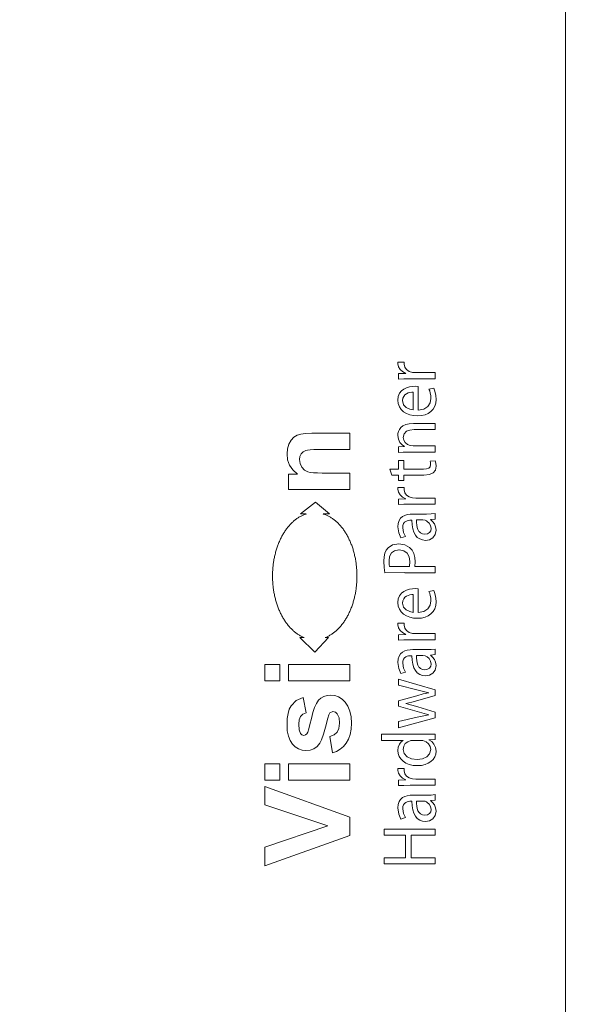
# Model space of a CAD drawing. Header units: millimetres. Extents: x 0 to 420, y 0 to 297.
# Tile 73 of 86: x 217.9 to 220.08, y 209.46 to 213.35. Entities that reach past the tile are written whole.
import ezdxf

# ---------------------------------------------------------------- set-up
doc = ezdxf.new("R2010")
doc.units = ezdxf.units.MM
doc.styles.add('SLDTEXTSTYLE0', font='TXT', dxfattribs={"width": 0.75})
doc.dimstyles.new('SLDDIMSTYLE0', dxfattribs={"dimtxt": 3.5, "dimasz": 3.302, "dimexe": 0, "dimexo": 0.0625, "dimgap": 0.875, "dimtad": 1, "dimlfac": 5, "dimrnd": 1e-09, "dimzin": 12, "dimdsep": 46, "dimtxsty": 'SLDTEXTSTYLE0', "dimsah": 1, "dimcen": 0.09, "dimadec": 0, "dimazin": 3, "dimtfac": 1, "dimtofl": 0, "dimtmove": 0, "dimatfit": 3, "dimfxl": 1, "dimfrac": 2, "dimtolj": 1, "dimtzin": 12, "dimarcsym": 0})

# ---------------------------------------------------------------- blocks, each defined once
blk = doc.blocks.new('_D_5')
at = {"color": 7, "linetype": 'Continuous', "lineweight": 0}
for p, q in [((192.2126, 242.4085), (294.6813, 242.4085)), ((293.6813, 181.2085), (293.6813, 242.4085)), ((192.2126, 181.2085), (294.6813, 181.2085))]:
    blk.add_line(p, q, dxfattribs=at)
for points in [[(293.6813, 242.4085), (293.1733, 239.1065), (294.1893, 239.1065)], [(293.6813, 181.2085), (294.1893, 184.5105), (293.1733, 184.5105)]]:
    blk.add_solid(points, dxfattribs=at)
at = {"color": 7, "linetype": 'Continuous', "lineweight": 0, "insert": (289.1696, 207.9293), "char_height": 3.5, "attachment_point": 1, "rotation": 90, "style": 'SLDTEXTSTYLE0'}
blk.add_mtext('306', dxfattribs=at)

msp = doc.modelspace()

# ---------------------------------------------------------------- linework, layer by layer
at = {"color": 7, "linetype": 'Continuous', "lineweight": 15}
for p, q in [((220.0604, 205.8455), (220.0604, 217.8455)), ((219.3967, 211.9897), (219.3974, 211.9962)), ((219.399, 211.9779), (219.3967, 211.9897)), ((219.3974, 211.9962), (219.4223, 211.9962)), ((219.4223, 211.9962), (219.4216, 211.988)), ((219.4216, 211.988), (219.4241, 211.9762)), ((219.4054, 211.9673), (219.399, 211.9779)), ((219.3999, 211.9507), (219.4287, 211.9517)), ((219.3999, 211.9295), (219.3999, 211.9507)), ((219.4154, 211.9586), (219.4054, 211.9673)), ((219.4287, 211.9517), (219.4154, 211.9586)), ((219.4241, 211.9762), (219.431, 211.9666)), ((219.431, 211.9666), (219.4416, 211.9596)), ((219.4416, 211.9596), (219.4552, 211.9556)), ((219.4552, 211.9556), (219.4676, 211.9548)), ((219.4676, 211.9548), (219.5448, 211.9548)), ((219.5448, 211.9548), (219.5448, 211.9307)), ((219.4211, 211.9304), (219.3999, 211.9295)), ((219.445, 211.9307), (219.4211, 211.9304)), ((219.5448, 211.9307), (219.445, 211.9307)), ((219.3986, 211.8608), (219.4036, 211.873)), ((219.4036, 211.873), (219.4112, 211.8826)), ((219.4112, 211.8826), (219.4208, 211.8898)), ((219.42, 211.8607), (219.4248, 211.8666)), ((219.4208, 211.8898), (219.4315, 211.895)), ((219.4248, 211.8666), (219.4308, 211.8711)), ((219.4308, 211.8711), (219.4375, 211.8742)), ((219.4315, 211.895), (219.4429, 211.8984)), ((219.4375, 211.8742), (219.4446, 211.8762)), ((219.4429, 211.8984), (219.4542, 211.9003)), ((219.4446, 211.8762), (219.4516, 211.8773)), ((219.4516, 211.8773), (219.4581, 211.8775)), ((219.4542, 211.9003), (219.4648, 211.9008)), ((219.4581, 211.8775), (219.4581, 211.807)), ((219.4648, 211.9008), (219.477, 211.9001)), ((219.477, 211.9001), (219.477, 211.8067)), ((219.5199, 211.8891), (219.5388, 211.8936)), ((219.5229, 211.8821), (219.5199, 211.8891)), ((219.5253, 211.8739), (219.5229, 211.8821)), ((219.5269, 211.8641), (219.5253, 211.8739)), ((219.5274, 211.8523), (219.5269, 211.8641)), ((219.5388, 211.8936), (219.542, 211.8859)), ((219.542, 211.8859), (219.545, 211.8759)), ((219.545, 211.8759), (219.5471, 211.8637)), ((219.5471, 211.8637), (219.548, 211.849)), ((219.3967, 211.8459), (219.3986, 211.8608)), ((219.3983, 211.8322), (219.3967, 211.8459)), ((219.4028, 211.8199), (219.3983, 211.8322)), ((219.4157, 211.844), (219.4168, 211.8532)), ((219.4198, 211.828), (219.4157, 211.844)), ((219.4168, 211.8532), (219.42, 211.8607)), ((219.4301, 211.8169), (219.4198, 211.828)), ((219.5156, 211.8205), (219.5246, 211.8349)), ((219.5246, 211.8349), (219.5274, 211.8523)), ((219.5466, 211.8344), (219.5427, 211.8215)), ((219.548, 211.849), (219.5466, 211.8344)), ((219.4099, 211.8092), (219.4028, 211.8199)), ((219.4193, 211.8003), (219.4099, 211.8092)), ((219.4308, 211.7932), (219.4193, 211.8003)), ((219.4438, 211.8101), (219.4301, 211.8169)), ((219.444, 211.7879), (219.4308, 211.7932)), ((219.4581, 211.807), (219.4438, 211.8101)), ((219.4588, 211.7847), (219.444, 211.7879)), ((219.477, 211.8067), (219.5, 211.8107)), ((219.5046, 211.7881), (219.4904, 211.7847)), ((219.5, 211.8107), (219.5156, 211.8205)), ((219.5172, 211.7935), (219.5046, 211.7881)), ((219.5278, 211.8009), (219.5172, 211.7935)), ((219.5363, 211.8103), (219.5278, 211.8009)), ((219.5427, 211.8215), (219.5363, 211.8103)), ((219.4171, 211.7438), (219.4279, 211.7491)), ((219.4279, 211.7491), (219.4416, 211.7525)), ((219.4416, 211.7525), (219.4585, 211.7538)), ((219.4585, 211.7538), (219.5448, 211.7538)), ((219.4747, 211.7836), (219.4588, 211.7847)), ((219.4904, 211.7847), (219.4747, 211.7836)), ((219.5448, 211.7538), (219.5448, 211.7294)), ((218.9984, 211.7068), (219.0127, 211.7117)), ((219.0127, 211.7117), (219.0311, 211.7143)), ((219.0311, 211.7143), (219.0561, 211.7152)), ((219.0561, 211.7152), (219.2075, 211.7152)), ((219.2075, 211.7152), (219.2075, 211.6508)), ((219.3967, 211.7067), (219.3974, 211.7141)), ((219.3974, 211.7141), (219.3994, 211.7219)), ((219.3994, 211.7219), (219.4032, 211.7297)), ((219.4032, 211.7297), (219.409, 211.7372)), ((219.409, 211.7372), (219.4171, 211.7438)), ((219.4218, 211.7131), (219.4184, 211.6988)), ((219.431, 211.7226), (219.4218, 211.7131)), ((219.4447, 211.7278), (219.431, 211.7226)), ((219.4612, 211.7294), (219.4447, 211.7278)), ((219.5448, 211.7294), (219.4612, 211.7294)), ((218.9602, 211.6537), (218.9659, 211.6724)), ((218.9659, 211.6724), (218.9747, 211.6878)), ((218.9747, 211.6878), (218.9857, 211.6991)), ((218.9857, 211.6991), (218.9984, 211.7068)), ((219.3991, 211.6914), (219.3967, 211.7067)), ((219.4052, 211.6789), (219.3991, 211.6914)), ((219.4138, 211.6693), (219.4052, 211.6789)), ((219.4238, 211.6623), (219.4138, 211.6693)), ((219.4184, 211.6988), (219.4205, 211.6877)), ((219.4205, 211.6877), (219.4264, 211.6784)), ((219.4264, 211.6784), (219.435, 211.671)), ((219.435, 211.671), (219.4454, 211.6663)), ((218.9583, 211.6334), (218.9602, 211.6537)), ((218.9609, 211.6101), (218.9583, 211.6334)), ((219.014, 211.6331), (219.0092, 211.6229)), ((219.0217, 211.6411), (219.014, 211.6331)), ((219.0322, 211.6467), (219.0217, 211.6411)), ((219.0397, 211.6485), (219.0322, 211.6467)), ((219.0506, 211.6497), (219.0397, 211.6485)), ((219.0651, 211.6505), (219.0506, 211.6497)), ((219.083, 211.6508), (219.0651, 211.6505)), ((219.2075, 211.6508), (219.083, 211.6508)), ((219.3999, 211.6608), (219.4238, 211.6623)), ((219.3999, 211.6393), (219.3999, 211.6608)), ((219.4182, 211.6403), (219.3999, 211.6393)), ((219.439, 211.6405), (219.4182, 211.6403)), ((219.5448, 211.6405), (219.439, 211.6405)), ((219.4454, 211.6663), (219.4576, 211.6646)), ((219.4576, 211.6646), (219.5448, 211.6646)), ((219.5448, 211.6646), (219.5448, 211.6405)), ((218.9686, 211.589), (218.9609, 211.6101)), ((219.0092, 211.6229), (219.0076, 211.6108)), ((219.0076, 211.6108), (219.0099, 211.5949)), ((219.0099, 211.5949), (219.0167, 211.5807)), ((219.4, 211.6075), (219.4201, 211.6075)), ((219.4, 211.573), (219.4, 211.6075)), ((219.4201, 211.6075), (219.4201, 211.573)), ((219.5247, 211.605), (219.5448, 211.6062)), ((219.5261, 211.5992), (219.5247, 211.605)), ((219.5248, 211.5826), (219.5266, 211.5911)), ((219.5266, 211.5911), (219.5261, 211.5992)), ((219.5448, 211.6062), (219.5473, 211.5972)), ((219.5473, 211.5972), (219.5484, 211.5848)), ((218.9636, 211.5528), (218.9995, 211.5528)), ((218.9636, 211.4931), (218.9636, 211.5528)), ((218.9814, 211.5699), (218.9686, 211.589)), ((218.9995, 211.5528), (218.9814, 211.5699)), ((219.0167, 211.5807), (219.0275, 211.5696)), ((219.0275, 211.5696), (219.0412, 211.5626)), ((219.0412, 211.5626), (219.0504, 211.5603)), ((219.0504, 211.5603), (219.0628, 211.5587)), ((219.0628, 211.5587), (219.0784, 211.5578)), ((219.0784, 211.5578), (219.0972, 211.5575)), ((219.0972, 211.5575), (219.2075, 211.5575)), ((219.2075, 211.5575), (219.2075, 211.4931)), ((219.3653, 211.573), (219.4, 211.573)), ((219.3731, 211.5492), (219.3653, 211.573)), ((219.4201, 211.573), (219.4985, 211.573)), ((219.4985, 211.573), (219.5104, 211.5739)), ((219.5104, 211.5739), (219.5193, 211.577)), ((219.5193, 211.577), (219.5248, 211.5826)), ((219.5372, 211.5588), (219.5217, 211.5514)), ((219.5454, 211.5696), (219.5372, 211.5588)), ((219.5484, 211.5848), (219.5454, 211.5696)), ((219.4, 211.5492), (219.3731, 211.5492)), ((219.4, 211.5286), (219.4, 211.5492)), ((219.4201, 211.5286), (219.4, 211.5286)), ((219.4201, 211.5492), (219.4201, 211.5286)), ((219.4993, 211.5492), (219.4201, 211.5492)), ((219.5217, 211.5514), (219.4993, 211.5492)), ((219.2075, 211.4931), (218.9636, 211.4931)), ((219.3967, 211.4933), (219.3974, 211.4999)), ((219.399, 211.4815), (219.3967, 211.4933)), ((219.3974, 211.4999), (219.4223, 211.4999)), ((219.4054, 211.4709), (219.399, 211.4815)), ((219.4223, 211.4999), (219.4216, 211.4915)), ((219.4216, 211.4915), (219.4241, 211.4798)), ((219.4241, 211.4798), (219.431, 211.4703)), ((219.0116, 211.3959), (219.0711, 211.4422)), ((219.0711, 211.4422), (219.1258, 211.3959)), ((219.3999, 211.4543), (219.4287, 211.4553)), ((219.3999, 211.4331), (219.3999, 211.4543)), ((219.4154, 211.4623), (219.4054, 211.4709)), ((219.4287, 211.4553), (219.4154, 211.4623)), ((219.431, 211.4703), (219.4416, 211.4633)), ((219.4416, 211.4633), (219.4552, 211.4592)), ((219.4552, 211.4592), (219.4676, 211.4584)), ((219.4676, 211.4584), (219.5448, 211.4584)), ((219.5448, 211.4584), (219.5448, 211.4343)), ((219.4211, 211.434), (219.3999, 211.4331)), ((219.445, 211.4343), (219.4211, 211.434)), ((219.5448, 211.4343), (219.445, 211.4343)), ((219.5284, 211.3958), (219.5448, 211.3973)), ((219.5448, 211.3973), (219.5448, 211.3756)), ((218.9723, 211.3557), (218.9747, 211.3581)), ((218.9747, 211.3581), (218.9772, 211.3606)), ((218.9772, 211.3606), (218.9796, 211.3629)), ((218.9796, 211.3629), (218.9821, 211.3652)), ((218.9821, 211.3652), (218.9846, 211.3674)), ((218.9846, 211.3674), (218.9872, 211.3696)), ((218.9872, 211.3696), (218.9897, 211.3717)), ((218.9897, 211.3717), (218.9923, 211.3737)), ((218.9923, 211.3737), (218.9949, 211.3756)), ((218.9949, 211.3756), (218.9976, 211.3775)), ((218.9976, 211.3775), (219.0002, 211.3794)), ((219.0002, 211.3794), (219.0029, 211.3811)), ((219.0029, 211.3811), (219.0056, 211.3828)), ((219.0056, 211.3828), (219.0083, 211.3844)), ((219.0083, 211.3844), (219.011, 211.3859)), ((219.011, 211.3859), (219.0138, 211.3874)), ((219.0346, 211.3959), (219.0116, 211.3959)), ((219.0138, 211.3874), (219.0165, 211.3888)), ((219.0165, 211.3888), (219.0193, 211.3901)), ((219.0193, 211.3901), (219.0221, 211.3913)), ((219.0221, 211.3913), (219.0249, 211.3925)), ((219.0249, 211.3925), (219.0277, 211.3936)), ((219.0277, 211.3936), (219.0306, 211.3946)), ((219.0306, 211.3946), (219.0334, 211.3956)), ((219.0334, 211.3956), (219.0346, 211.3959)), ((219.1016, 211.3959), (219.1028, 211.3956)), ((219.1258, 211.3959), (219.1016, 211.3959)), ((219.1028, 211.3956), (219.1057, 211.3946)), ((219.1057, 211.3946), (219.1085, 211.3936)), ((219.1085, 211.3936), (219.1114, 211.3925)), ((219.1114, 211.3925), (219.1142, 211.3913)), ((219.1142, 211.3913), (219.117, 211.3901)), ((219.117, 211.3901), (219.1197, 211.3888)), ((219.1197, 211.3888), (219.1225, 211.3874)), ((219.1225, 211.3874), (219.1252, 211.3859)), ((219.1252, 211.3859), (219.128, 211.3844)), ((219.128, 211.3844), (219.1307, 211.3828)), ((219.1307, 211.3828), (219.1334, 211.3811)), ((219.1334, 211.3811), (219.1361, 211.3794)), ((219.1361, 211.3794), (219.1387, 211.3775)), ((219.1387, 211.3775), (219.1413, 211.3756)), ((219.1413, 211.3756), (219.1439, 211.3737)), ((219.1439, 211.3737), (219.1465, 211.3717)), ((219.1465, 211.3717), (219.1491, 211.3696)), ((219.1491, 211.3696), (219.1516, 211.3674)), ((219.1516, 211.3674), (219.1541, 211.3652)), ((219.1541, 211.3652), (219.1566, 211.3629)), ((219.1566, 211.3629), (219.1591, 211.3606)), ((219.1591, 211.3606), (219.1615, 211.3581)), ((219.1615, 211.3581), (219.1639, 211.3557)), ((219.3967, 211.3448), (219.3981, 211.3587)), ((219.3981, 211.3587), (219.4019, 211.3699)), ((219.4019, 211.3699), (219.4079, 211.3787)), ((219.4079, 211.3787), (219.4155, 211.3853)), ((219.4155, 211.3853), (219.4245, 211.3901)), ((219.4197, 211.3575), (219.4171, 211.3504)), ((219.4236, 211.3628), (219.4197, 211.3575)), ((219.4284, 211.3665), (219.4236, 211.3628)), ((219.4245, 211.3901), (219.4344, 211.3931)), ((219.4338, 211.369), (219.4284, 211.3665)), ((219.4393, 211.3705), (219.4338, 211.369)), ((219.4344, 211.3931), (219.445, 211.3948)), ((219.4447, 211.3712), (219.4393, 211.3705)), ((219.4495, 211.3714), (219.4447, 211.3712)), ((219.445, 211.3948), (219.4558, 211.3953)), ((219.4526, 211.3714), (219.4495, 211.3714)), ((219.4533, 211.3532), (219.4526, 211.3714)), ((219.4558, 211.3953), (219.5099, 211.3952)), ((219.4708, 211.362), (219.4708, 211.372)), ((219.4717, 211.352), (219.4708, 211.362)), ((219.4709, 211.372), (219.496, 211.372)), ((219.496, 211.372), (219.5044, 211.3709)), ((219.5044, 211.3709), (219.51, 211.3681)), ((219.51, 211.3953), (219.5284, 211.3958)), ((219.51, 211.3681), (219.5133, 211.3665)), ((219.5133, 211.3665), (219.521, 211.3596)), ((219.5211, 211.3596), (219.5265, 211.3501)), ((219.5448, 211.3756), (219.5265, 211.3737)), ((219.5265, 211.3737), (219.5346, 211.366)), ((219.5346, 211.366), (219.5414, 211.3569)), ((218.944, 211.318), (218.946, 211.3213)), ((218.946, 211.3213), (218.948, 211.3244)), ((218.948, 211.3244), (218.95, 211.3276)), ((218.95, 211.3276), (218.9521, 211.3306)), ((218.9521, 211.3306), (218.9542, 211.3336)), ((218.9542, 211.3336), (218.9564, 211.3366)), ((218.9564, 211.3366), (218.9586, 211.3395)), ((218.9586, 211.3395), (218.9608, 211.3423)), ((218.9608, 211.3423), (218.963, 211.3451)), ((218.963, 211.3451), (218.9653, 211.3479)), ((218.9653, 211.3479), (218.9676, 211.3505)), ((218.9676, 211.3505), (218.97, 211.3531)), ((218.97, 211.3531), (218.9723, 211.3557)), ((219.1639, 211.3557), (219.1663, 211.3531)), ((219.1663, 211.3531), (219.1686, 211.3505)), ((219.1686, 211.3505), (219.1709, 211.3479)), ((219.1709, 211.3479), (219.1732, 211.3451)), ((219.1732, 211.3451), (219.1755, 211.3423)), ((219.1755, 211.3423), (219.1777, 211.3395)), ((219.1777, 211.3395), (219.1799, 211.3366)), ((219.1799, 211.3366), (219.182, 211.3336)), ((219.182, 211.3336), (219.1841, 211.3306)), ((219.1841, 211.3306), (219.1862, 211.3276)), ((219.1862, 211.3276), (219.1883, 211.3244)), ((219.1883, 211.3244), (219.1903, 211.3213)), ((219.1903, 211.3213), (219.1922, 211.318)), ((219.4002, 211.3206), (219.3967, 211.3448)), ((219.4093, 211.3008), (219.4002, 211.3206)), ((219.4171, 211.3504), (219.4163, 211.3412)), ((219.4163, 211.3412), (219.4191, 211.3225)), ((219.4191, 211.3225), (219.4271, 211.3064)), ((219.4559, 211.3373), (219.4533, 211.3532)), ((219.4602, 211.3236), (219.4559, 211.3373)), ((219.4662, 211.3122), (219.4602, 211.3236)), ((219.4734, 211.3425), (219.4717, 211.352)), ((219.4763, 211.3339), (219.4734, 211.3425)), ((219.4805, 211.3265), (219.4763, 211.3339)), ((219.4864, 211.3207), (219.4806, 211.3265)), ((219.4939, 211.317), (219.4864, 211.3208)), ((219.5226, 211.3223), (219.5147, 211.3174)), ((219.5271, 211.3296), (219.5225, 211.3224)), ((219.5265, 211.3502), (219.5286, 211.3382)), ((219.5287, 211.3382), (219.5271, 211.3296)), ((219.5414, 211.3569), (219.5462, 211.3455)), ((219.548, 211.3323), (219.5444, 211.3145)), ((219.5462, 211.3455), (219.548, 211.3323)), ((218.9235, 211.2756), (218.925, 211.2794)), ((218.925, 211.2794), (218.9265, 211.2831)), ((218.9265, 211.2831), (218.9281, 211.2868)), ((218.9281, 211.2868), (218.9297, 211.2905)), ((218.9297, 211.2905), (218.9313, 211.2941)), ((218.9313, 211.2941), (218.933, 211.2976)), ((218.933, 211.2976), (218.9348, 211.3011)), ((218.9348, 211.3011), (218.9365, 211.3046)), ((218.9365, 211.3046), (218.9383, 211.308)), ((218.9383, 211.308), (218.9402, 211.3114)), ((218.9402, 211.3114), (218.9421, 211.3148)), ((218.9421, 211.3148), (218.944, 211.318)), ((219.1922, 211.318), (219.1942, 211.3148)), ((219.1942, 211.3148), (219.1961, 211.3114)), ((219.1961, 211.3114), (219.1979, 211.308)), ((219.1979, 211.308), (219.1997, 211.3046)), ((219.1997, 211.3046), (219.2015, 211.3011)), ((219.2015, 211.3011), (219.2032, 211.2976)), ((219.2032, 211.2976), (219.2049, 211.2941)), ((219.2049, 211.2941), (219.2066, 211.2905)), ((219.2066, 211.2905), (219.2082, 211.2868)), ((219.2082, 211.2868), (219.2098, 211.2831)), ((219.2098, 211.2831), (219.2113, 211.2794)), ((219.2113, 211.2794), (219.2128, 211.2756)), ((219.4271, 211.3064), (219.4093, 211.3008)), ((219.4739, 211.3033), (219.4662, 211.3122)), ((219.4832, 211.2968), (219.4739, 211.3033)), ((219.494, 211.2929), (219.4832, 211.2968)), ((219.5034, 211.3156), (219.4939, 211.317)), ((219.5064, 211.2915), (219.494, 211.2929)), ((219.5147, 211.3174), (219.5034, 211.3156)), ((219.5218, 211.2941), (219.5064, 211.2915)), ((219.5351, 211.3018), (219.5218, 211.2941)), ((219.5444, 211.3145), (219.5351, 211.3018)), ((218.9122, 211.2401), (218.9133, 211.2441)), ((218.9133, 211.2441), (218.9144, 211.2482)), ((218.9144, 211.2482), (218.9156, 211.2522)), ((218.9156, 211.2522), (218.9168, 211.2562)), ((218.9168, 211.2562), (218.918, 211.2601)), ((218.918, 211.2601), (218.9193, 211.2641)), ((218.9193, 211.2641), (218.9207, 211.2679)), ((218.9207, 211.2679), (218.9221, 211.2718)), ((218.9221, 211.2718), (218.9235, 211.2756)), ((219.2128, 211.2756), (219.2142, 211.2718)), ((219.2142, 211.2718), (219.2156, 211.2679)), ((219.2156, 211.2679), (219.2169, 211.2641)), ((219.2169, 211.2641), (219.2182, 211.2601)), ((219.2182, 211.2601), (219.2195, 211.2562)), ((219.2195, 211.2562), (219.2207, 211.2522)), ((219.2207, 211.2522), (219.2219, 211.2482)), ((219.2219, 211.2482), (219.223, 211.2441)), ((219.223, 211.2441), (219.224, 211.2401)), ((219.3458, 211.2402), (219.351, 211.252)), ((219.351, 211.252), (219.3582, 211.2614)), ((219.3582, 211.2614), (219.3761, 211.2733)), ((219.3644, 211.2278), (219.3717, 211.2417)), ((219.3717, 211.2417), (219.3842, 211.2505)), ((219.3761, 211.2733), (219.4004, 211.2776)), ((219.3842, 211.2505), (219.4013, 211.2538)), ((219.4004, 211.2776), (219.4248, 211.2741)), ((219.4013, 211.2538), (219.4018, 211.2537)), ((219.4018, 211.2537), (219.4201, 211.2505)), ((219.4201, 211.2505), (219.4335, 211.2413)), ((219.4248, 211.2741), (219.4434, 211.2633)), ((219.4335, 211.2413), (219.4418, 211.2268)), ((219.4434, 211.2633), (219.4531, 211.2523)), ((219.4531, 211.2523), (219.46, 211.239)), ((218.9042, 211.198), (218.9048, 211.2023)), ((218.9048, 211.2023), (218.9054, 211.2066)), ((218.9054, 211.2066), (218.9061, 211.2109)), ((218.9061, 211.2109), (218.9068, 211.2151)), ((218.9068, 211.2151), (218.9076, 211.2193)), ((218.9076, 211.2193), (218.9084, 211.2235)), ((218.9084, 211.2235), (218.9093, 211.2277)), ((218.9093, 211.2277), (218.9102, 211.2318)), ((218.9102, 211.2318), (218.9112, 211.236)), ((218.9112, 211.236), (218.9122, 211.2401)), ((219.224, 211.2401), (219.2251, 211.236)), ((219.2251, 211.236), (219.226, 211.2318)), ((219.226, 211.2318), (219.227, 211.2277)), ((219.227, 211.2277), (219.2278, 211.2235)), ((219.2278, 211.2235), (219.2287, 211.2193)), ((219.2287, 211.2193), (219.2294, 211.2151)), ((219.2294, 211.2151), (219.2302, 211.2109)), ((219.2302, 211.2109), (219.2309, 211.2066)), ((219.2309, 211.2066), (219.2315, 211.2023)), ((219.2315, 211.2023), (219.2321, 211.198)), ((219.3415, 211.2095), (219.3426, 211.2261)), ((219.3426, 211.1837), (219.3415, 211.2095)), ((219.3426, 211.2261), (219.3458, 211.2402)), ((219.3621, 211.21), (219.3644, 211.2278)), ((219.3626, 211.1964), (219.3621, 211.21)), ((219.4418, 211.2268), (219.4447, 211.2074)), ((219.4447, 211.2074), (219.4427, 211.1875)), ((219.46, 211.239), (219.4642, 211.2237)), ((219.4656, 211.2068), (219.4639, 211.1875)), ((219.4642, 211.2237), (219.4656, 211.2068)), ((218.9012, 211.1589), (218.9014, 211.1633)), ((218.9014, 211.1633), (218.9015, 211.1677)), ((218.9015, 211.1677), (218.9018, 211.172)), ((218.9018, 211.172), (218.902, 211.1764)), ((218.902, 211.1764), (218.9024, 211.1807)), ((218.9024, 211.1807), (218.9028, 211.1851)), ((218.9028, 211.1851), (218.9032, 211.1894)), ((218.9032, 211.1894), (218.9037, 211.1937)), ((218.9037, 211.1937), (218.9042, 211.198)), ((219.2321, 211.198), (219.2326, 211.1937)), ((219.2326, 211.1937), (219.2331, 211.1894)), ((219.2331, 211.1894), (219.2335, 211.1851)), ((219.2335, 211.1851), (219.2339, 211.1807)), ((219.2339, 211.1807), (219.2342, 211.1764)), ((219.2342, 211.1764), (219.2345, 211.172)), ((219.2345, 211.172), (219.2347, 211.1677)), ((219.2347, 211.1677), (219.2349, 211.1633)), ((219.2349, 211.1633), (219.235, 211.1589)), ((219.3453, 211.1636), (219.3426, 211.1837)), ((219.4251, 211.1637), (219.3453, 211.1636)), ((219.3642, 211.1875), (219.3626, 211.1964)), ((219.4427, 211.1875), (219.3642, 211.1875)), ((219.4251, 211.1635), (219.4251, 211.1637)), ((219.5448, 211.1636), (219.4251, 211.1635)), ((219.4639, 211.1875), (219.5448, 211.1875)), ((219.5448, 211.1875), (219.5448, 211.1636)), ((218.9011, 211.1502), (218.9012, 211.1545)), ((218.9012, 211.1458), (218.9011, 211.1502)), ((218.9012, 211.1545), (218.9012, 211.1589)), ((218.9012, 211.1414), (218.9012, 211.1458)), ((218.9014, 211.137), (218.9012, 211.1414)), ((218.9015, 211.1327), (218.9014, 211.137)), ((218.9018, 211.1283), (218.9015, 211.1327)), ((218.902, 211.1239), (218.9018, 211.1283)), ((218.9024, 211.1196), (218.902, 211.1239)), ((219.2342, 211.1239), (219.2339, 211.1196)), ((219.2345, 211.1283), (219.2342, 211.1239)), ((219.2347, 211.1327), (219.2345, 211.1283)), ((219.2349, 211.137), (219.2347, 211.1327)), ((219.235, 211.1414), (219.2349, 211.137)), ((219.235, 211.1589), (219.2351, 211.1545)), ((219.2351, 211.1458), (219.235, 211.1414)), ((219.2351, 211.1545), (219.2351, 211.1502)), ((219.2351, 211.1502), (219.2351, 211.1458)), ((218.9028, 211.1152), (218.9024, 211.1196)), ((218.9032, 211.1109), (218.9028, 211.1152)), ((218.9037, 211.1066), (218.9032, 211.1109)), ((218.9042, 211.1023), (218.9037, 211.1066)), ((218.9048, 211.098), (218.9042, 211.1023)), ((218.9054, 211.0937), (218.9048, 211.098)), ((218.9061, 211.0895), (218.9054, 211.0937)), ((218.9068, 211.0852), (218.9061, 211.0895)), ((218.9076, 211.081), (218.9068, 211.0852)), ((219.2294, 211.0852), (219.2287, 211.081)), ((219.2302, 211.0895), (219.2294, 211.0852)), ((219.2309, 211.0937), (219.2302, 211.0895)), ((219.2315, 211.098), (219.2309, 211.0937)), ((219.2321, 211.1023), (219.2315, 211.098)), ((219.2326, 211.1066), (219.2321, 211.1023)), ((219.2331, 211.1109), (219.2326, 211.1066)), ((219.2335, 211.1152), (219.2331, 211.1109)), ((219.2339, 211.1196), (219.2335, 211.1152)), ((219.4112, 211.0822), (219.4208, 211.0894)), ((219.4208, 211.0894), (219.4315, 211.0946)), ((219.4315, 211.0946), (219.4429, 211.098)), ((219.4429, 211.098), (219.4542, 211.0999)), ((219.4542, 211.0999), (219.4648, 211.1005)), ((219.4648, 211.1005), (219.477, 211.0998)), ((219.477, 211.0998), (219.477, 211.0063)), ((219.5199, 211.0887), (219.5388, 211.0932)), ((219.5229, 211.0817), (219.5199, 211.0887)), ((219.5388, 211.0932), (219.542, 211.0855)), ((219.542, 211.0855), (219.545, 211.0756)), ((218.9084, 211.0768), (218.9076, 211.081)), ((218.9093, 211.0726), (218.9084, 211.0768)), ((218.9102, 211.0685), (218.9093, 211.0726)), ((218.9112, 211.0644), (218.9102, 211.0685)), ((218.9122, 211.0603), (218.9112, 211.0644)), ((218.9133, 211.0562), (218.9122, 211.0603)), ((218.9144, 211.0521), (218.9133, 211.0562)), ((218.9156, 211.0481), (218.9144, 211.0521)), ((218.9168, 211.0441), (218.9156, 211.0481)), ((219.2207, 211.0481), (219.2195, 211.0441)), ((219.2219, 211.0521), (219.2207, 211.0481)), ((219.223, 211.0562), (219.2219, 211.0521)), ((219.224, 211.0603), (219.223, 211.0562)), ((219.2251, 211.0644), (219.224, 211.0603)), ((219.226, 211.0685), (219.2251, 211.0644)), ((219.227, 211.0726), (219.226, 211.0685)), ((219.2278, 211.0768), (219.227, 211.0726)), ((219.2287, 211.081), (219.2278, 211.0768)), ((219.3967, 211.0455), (219.3986, 211.0605)), ((219.3986, 211.0605), (219.4036, 211.0726)), ((219.4036, 211.0726), (219.4112, 211.0822)), ((219.4157, 211.0436), (219.4168, 211.0528)), ((219.4168, 211.0528), (219.42, 211.0603)), ((219.42, 211.0603), (219.4248, 211.0662)), ((219.4248, 211.0662), (219.4308, 211.0706)), ((219.4308, 211.0706), (219.4375, 211.0738)), ((219.4375, 211.0738), (219.4446, 211.0758)), ((219.4446, 211.0758), (219.4516, 211.0769)), ((219.4516, 211.0769), (219.4581, 211.0772)), ((219.4581, 211.0772), (219.4581, 211.0066)), ((219.5253, 211.0735), (219.5229, 211.0817)), ((219.5246, 211.0345), (219.5274, 211.0519)), ((219.5269, 211.0637), (219.5253, 211.0735)), ((219.5274, 211.0519), (219.5269, 211.0637)), ((219.545, 211.0756), (219.5471, 211.0633)), ((219.548, 211.0486), (219.5466, 211.0341)), ((219.5471, 211.0633), (219.548, 211.0486)), ((218.918, 211.0402), (218.9168, 211.0441)), ((218.9193, 211.0363), (218.918, 211.0402)), ((218.9207, 211.0324), (218.9193, 211.0363)), ((218.9221, 211.0285), (218.9207, 211.0324)), ((218.9235, 211.0247), (218.9221, 211.0285)), ((218.925, 211.021), (218.9235, 211.0247)), ((218.9265, 211.0172), (218.925, 211.021)), ((218.9281, 211.0135), (218.9265, 211.0172)), ((218.9297, 211.0099), (218.9281, 211.0135)), ((218.9313, 211.0063), (218.9297, 211.0099)), ((219.2066, 211.0099), (219.2049, 211.0063)), ((219.2082, 211.0135), (219.2066, 211.0099)), ((219.2098, 211.0172), (219.2082, 211.0135)), ((219.2113, 211.021), (219.2098, 211.0172)), ((219.2128, 211.0247), (219.2113, 211.021)), ((219.2142, 211.0285), (219.2128, 211.0247)), ((219.2156, 211.0324), (219.2142, 211.0285)), ((219.2169, 211.0363), (219.2156, 211.0324)), ((219.2182, 211.0402), (219.2169, 211.0363)), ((219.2195, 211.0441), (219.2182, 211.0402)), ((219.3983, 211.0318), (219.3967, 211.0455)), ((219.4028, 211.0195), (219.3983, 211.0318)), ((219.4099, 211.0089), (219.4028, 211.0195)), ((219.4193, 210.9999), (219.4099, 211.0089)), ((219.4198, 211.0277), (219.4157, 211.0436)), ((219.4301, 211.0165), (219.4198, 211.0277)), ((219.4438, 211.0097), (219.4301, 211.0165)), ((219.4581, 211.0066), (219.4438, 211.0097)), ((219.477, 211.0063), (219.5, 211.0103)), ((219.5, 211.0103), (219.5156, 211.0202)), ((219.5156, 211.0202), (219.5246, 211.0345)), ((219.5363, 211.0099), (219.5278, 211.0006)), ((219.5427, 211.0211), (219.5363, 211.0099)), ((219.5466, 211.0341), (219.5427, 211.0211)), ((218.933, 211.0027), (218.9313, 211.0063)), ((218.9348, 210.9992), (218.933, 211.0027)), ((218.9365, 210.9957), (218.9348, 210.9992)), ((218.9383, 210.9923), (218.9365, 210.9957)), ((218.9402, 210.9889), (218.9383, 210.9923)), ((218.9421, 210.9856), (218.9402, 210.9889)), ((218.944, 210.9823), (218.9421, 210.9856)), ((218.946, 210.9791), (218.944, 210.9823)), ((218.948, 210.9759), (218.946, 210.9791)), ((218.95, 210.9728), (218.948, 210.9759)), ((218.9521, 210.9697), (218.95, 210.9728)), ((218.9542, 210.9667), (218.9521, 210.9697)), ((219.1841, 210.9697), (219.182, 210.9667)), ((219.1862, 210.9728), (219.1841, 210.9697)), ((219.1883, 210.9759), (219.1862, 210.9728)), ((219.1903, 210.9791), (219.1883, 210.9759)), ((219.1922, 210.9823), (219.1903, 210.9791)), ((219.1942, 210.9856), (219.1922, 210.9823)), ((219.1961, 210.9889), (219.1942, 210.9856)), ((219.1979, 210.9923), (219.1961, 210.9889)), ((219.1997, 210.9957), (219.1979, 210.9923)), ((219.2015, 210.9992), (219.1997, 210.9957)), ((219.2032, 211.0027), (219.2015, 210.9992)), ((219.2049, 211.0063), (219.2032, 211.0027)), ((219.4308, 210.9928), (219.4193, 210.9999)), ((219.444, 210.9875), (219.4308, 210.9928)), ((219.4588, 210.9843), (219.444, 210.9875)), ((219.4747, 210.9832), (219.4588, 210.9843)), ((219.4904, 210.9843), (219.4747, 210.9832)), ((219.5046, 210.9877), (219.4904, 210.9843)), ((219.5172, 210.9931), (219.5046, 210.9877)), ((219.5278, 211.0006), (219.5172, 210.9931)), ((218.9564, 210.9637), (218.9542, 210.9667)), ((218.9586, 210.9608), (218.9564, 210.9637)), ((218.9608, 210.958), (218.9586, 210.9608)), ((218.963, 210.9552), (218.9608, 210.958)), ((218.9653, 210.9525), (218.963, 210.9552)), ((218.9676, 210.9498), (218.9653, 210.9525)), ((218.97, 210.9472), (218.9676, 210.9498)), ((218.9723, 210.9447), (218.97, 210.9472)), ((218.9747, 210.9422), (218.9723, 210.9447)), ((218.9772, 210.9398), (218.9747, 210.9422)), ((218.9796, 210.9374), (218.9772, 210.9398)), ((218.9821, 210.9351), (218.9796, 210.9374)), ((218.9846, 210.9329), (218.9821, 210.9351)), ((218.9872, 210.9307), (218.9846, 210.9329)), ((218.9897, 210.9287), (218.9872, 210.9307)), ((219.1491, 210.9307), (219.1465, 210.9287)), ((219.1516, 210.9329), (219.1491, 210.9307)), ((219.1541, 210.9351), (219.1516, 210.9329)), ((219.1566, 210.9374), (219.1541, 210.9351)), ((219.1591, 210.9398), (219.1566, 210.9374)), ((219.1615, 210.9422), (219.1591, 210.9398)), ((219.1639, 210.9447), (219.1615, 210.9422)), ((219.1663, 210.9472), (219.1639, 210.9447)), ((219.1686, 210.9498), (219.1663, 210.9472)), ((219.1709, 210.9525), (219.1686, 210.9498)), ((219.1732, 210.9552), (219.1709, 210.9525)), ((219.1755, 210.958), (219.1732, 210.9552)), ((219.1777, 210.9608), (219.1755, 210.958)), ((219.1799, 210.9637), (219.1777, 210.9608)), ((219.182, 210.9667), (219.1799, 210.9637)), ((219.3967, 210.9573), (219.3974, 210.9639)), ((219.399, 210.9456), (219.3967, 210.9573)), ((219.3974, 210.9639), (219.4223, 210.9639)), ((219.4054, 210.935), (219.399, 210.9456)), ((219.4154, 210.9264), (219.4054, 210.935)), ((219.4223, 210.9639), (219.4216, 210.9558)), ((219.4216, 210.9558), (219.4241, 210.944)), ((219.4241, 210.944), (219.431, 210.9344)), ((219.431, 210.9344), (219.4416, 210.9274)), ((218.9923, 210.9266), (218.9897, 210.9287)), ((218.9949, 210.9247), (218.9923, 210.9266)), ((218.9976, 210.9228), (218.9949, 210.9247)), ((219.0002, 210.921), (218.9976, 210.9228)), ((219.0029, 210.9192), (219.0002, 210.921)), ((219.0056, 210.9176), (219.0029, 210.9192)), ((219.0083, 210.9159), (219.0056, 210.9176)), ((219.011, 210.9144), (219.0083, 210.9159)), ((219.0085, 210.9072), (219.0266, 210.9072)), ((219.0681, 210.8488), (219.0085, 210.9072)), ((219.0138, 210.913), (219.011, 210.9144)), ((219.0165, 210.9116), (219.0138, 210.913)), ((219.0193, 210.9102), (219.0165, 210.9116)), ((219.0221, 210.909), (219.0193, 210.9102)), ((219.0249, 210.9078), (219.0221, 210.909)), ((219.0266, 210.9072), (219.0249, 210.9078)), ((219.1227, 210.9072), (219.0681, 210.8488)), ((219.1114, 210.9078), (219.1096, 210.9072)), ((219.1096, 210.9072), (219.1227, 210.9072)), ((219.1142, 210.909), (219.1114, 210.9078)), ((219.117, 210.9102), (219.1142, 210.909)), ((219.1197, 210.9116), (219.117, 210.9102)), ((219.1225, 210.913), (219.1197, 210.9116)), ((219.1252, 210.9144), (219.1225, 210.913)), ((219.128, 210.9159), (219.1252, 210.9144)), ((219.1307, 210.9176), (219.128, 210.9159)), ((219.1334, 210.9192), (219.1307, 210.9176)), ((219.1361, 210.921), (219.1334, 210.9192)), ((219.1387, 210.9228), (219.1361, 210.921)), ((219.1413, 210.9247), (219.1387, 210.9228)), ((219.1439, 210.9266), (219.1413, 210.9247)), ((219.1465, 210.9287), (219.1439, 210.9266)), ((219.3999, 210.9184), (219.4287, 210.9196)), ((219.3999, 210.8972), (219.3999, 210.9184)), ((219.4211, 210.8981), (219.3999, 210.8972)), ((219.4287, 210.9196), (219.4154, 210.9264)), ((219.445, 210.8983), (219.4211, 210.8981)), ((219.4416, 210.9274), (219.4552, 210.9234)), ((219.5448, 210.8983), (219.445, 210.8983)), ((219.4552, 210.9234), (219.4676, 210.9225)), ((219.4676, 210.9225), (219.5448, 210.9225)), ((219.5448, 210.9225), (219.5448, 210.8983)), ((219.4155, 210.8493), (219.4245, 210.854)), ((219.4245, 210.854), (219.4344, 210.8571)), ((219.4344, 210.8571), (219.445, 210.8587)), ((219.445, 210.8587), (219.4558, 210.8592)), ((219.4558, 210.8592), (219.5099, 210.8592)), ((219.51, 210.8592), (219.5284, 210.8597)), ((219.5284, 210.8597), (219.5448, 210.8612)), ((219.5448, 210.8612), (219.5448, 210.8396)), ((219.3967, 210.8087), (219.3981, 210.8226)), ((219.3981, 210.8226), (219.4019, 210.8338)), ((219.4019, 210.8338), (219.4079, 210.8426)), ((219.4079, 210.8426), (219.4155, 210.8493)), ((219.4171, 210.8143), (219.4163, 210.8052)), ((219.4197, 210.8214), (219.4171, 210.8143)), ((219.4236, 210.8267), (219.4197, 210.8214)), ((219.4284, 210.8305), (219.4236, 210.8267)), ((219.4338, 210.833), (219.4284, 210.8305)), ((219.4393, 210.8345), (219.4338, 210.833)), ((219.4447, 210.8351), (219.4393, 210.8345)), ((219.4495, 210.8353), (219.4447, 210.8351)), ((219.4526, 210.8353), (219.4495, 210.8353)), ((219.4533, 210.8172), (219.4526, 210.8353)), ((219.4559, 210.8012), (219.4533, 210.8172)), ((219.4708, 210.8259), (219.4708, 210.8359)), ((219.4717, 210.816), (219.4708, 210.8259)), ((219.4709, 210.836), (219.496, 210.836)), ((219.4734, 210.8065), (219.4717, 210.816)), ((219.496, 210.836), (219.5044, 210.8348)), ((219.5044, 210.8349), (219.51, 210.832)), ((219.51, 210.832), (219.5133, 210.8305)), ((219.5133, 210.8305), (219.521, 210.8236)), ((219.5211, 210.8236), (219.5265, 210.8141)), ((219.5448, 210.8396), (219.5265, 210.8376)), ((219.5265, 210.8376), (219.5346, 210.8299)), ((219.5265, 210.8141), (219.5286, 210.8022)), ((219.5346, 210.8299), (219.5414, 210.8208)), ((219.5414, 210.8208), (219.5462, 210.8095)), ((218.871, 210.7999), (218.9306, 210.7999)), ((218.871, 210.7355), (218.871, 210.7999)), ((218.9306, 210.7999), (218.9306, 210.7355)), ((218.9636, 210.7999), (219.2075, 210.7999)), ((218.9636, 210.7355), (218.9636, 210.7999)), ((219.2075, 210.7999), (219.2075, 210.7355)), ((219.4002, 210.7846), (219.3967, 210.8087)), ((219.4093, 210.7647), (219.4002, 210.7846)), ((219.4163, 210.8052), (219.4191, 210.7865)), ((219.4191, 210.7865), (219.4271, 210.7703)), ((219.4602, 210.7875), (219.4559, 210.8012)), ((219.4662, 210.7762), (219.4602, 210.7875)), ((219.4739, 210.7672), (219.4662, 210.7762)), ((219.4763, 210.7978), (219.4734, 210.8065)), ((219.4805, 210.7904), (219.4763, 210.7978)), ((219.4864, 210.7847), (219.4806, 210.7904)), ((219.4939, 210.7809), (219.4864, 210.7847)), ((219.5034, 210.7795), (219.4939, 210.7809)), ((219.5147, 210.7814), (219.5034, 210.7795)), ((219.5226, 210.7863), (219.5147, 210.7814)), ((219.5271, 210.7935), (219.5225, 210.7863)), ((219.5287, 210.8021), (219.5271, 210.7935)), ((219.5444, 210.7784), (219.5351, 210.7657)), ((219.548, 210.7962), (219.5444, 210.7784)), ((219.5462, 210.8095), (219.548, 210.7962)), ((218.9306, 210.7355), (218.871, 210.7355)), ((219.2075, 210.7355), (218.9636, 210.7355)), ((219.3999, 210.7428), (219.5448, 210.7)), ((219.3999, 210.7189), (219.3999, 210.7428)), ((219.4271, 210.7703), (219.4093, 210.7647)), ((219.4832, 210.7607), (219.4739, 210.7672)), ((219.494, 210.7568), (219.4832, 210.7607)), ((219.5064, 210.7555), (219.494, 210.7568)), ((219.5218, 210.758), (219.5064, 210.7555)), ((219.5351, 210.7657), (219.5218, 210.758)), ((219.4726, 210.7), (219.3999, 210.7189)), ((219.5197, 210.689), (219.4726, 210.7)), ((219.5448, 210.7), (219.5448, 210.678)), ((218.9745, 210.6373), (218.9948, 210.6578)), ((218.9948, 210.6578), (219.0227, 210.6706)), ((219.0227, 210.6706), (219.034, 210.6099)), ((219.0752, 210.6467), (219.0833, 210.6589)), ((219.0833, 210.6589), (219.0928, 210.6677)), ((219.0928, 210.6677), (219.104, 210.674)), ((219.104, 210.674), (219.1168, 210.6777)), ((219.1168, 210.6777), (219.1313, 210.679)), ((219.1313, 210.679), (219.1475, 210.6773)), ((219.1475, 210.6773), (219.1625, 210.672)), ((219.1625, 210.672), (219.1764, 210.6633)), ((219.1764, 210.6633), (219.189, 210.651)), ((219.3999, 210.6566), (219.4722, 210.6772)), ((219.3999, 210.6363), (219.3999, 210.6566)), ((219.4755, 210.6577), (219.4521, 210.6514)), ((219.4722, 210.6772), (219.497, 210.6839)), ((219.5448, 210.678), (219.4755, 210.6577)), ((219.497, 210.6839), (219.5197, 210.689)), ((218.9623, 210.6065), (218.9674, 210.6235)), ((218.9674, 210.6235), (218.9745, 210.6373)), ((219.0609, 210.6107), (219.0677, 210.6306)), ((219.0677, 210.6306), (219.0752, 210.6467)), ((219.189, 210.651), (219.1995, 210.6353)), ((219.1995, 210.6353), (219.207, 210.6163)), ((219.4737, 210.6145), (219.3999, 210.6363)), ((219.4521, 210.6514), (219.428, 210.646)), ((219.428, 210.646), (219.4526, 210.6398)), ((219.4526, 210.6398), (219.4759, 210.6332)), ((219.4759, 210.6332), (219.5448, 210.6119)), ((218.9583, 210.5629), (218.9593, 210.5863)), ((218.9593, 210.5863), (218.9623, 210.6065)), ((219.0065, 210.5819), (219.0046, 210.564)), ((219.0123, 210.5951), (219.0065, 210.5819)), ((219.0214, 210.6043), (219.0123, 210.5951)), ((219.034, 210.6099), (219.0214, 210.6043)), ((219.0492, 210.5637), (219.0548, 210.5867)), ((219.0548, 210.5867), (219.0609, 210.6107)), ((219.1194, 210.588), (219.1109, 210.5526)), ((219.1234, 210.6019), (219.1194, 210.588)), ((219.1278, 210.6097), (219.1234, 210.6019)), ((219.14, 210.6144), (219.1278, 210.6097)), ((219.1497, 210.6122), (219.14, 210.6144)), ((219.1573, 210.6058), (219.1497, 210.6122)), ((219.1641, 210.5901), (219.1573, 210.6058)), ((219.1664, 210.568), (219.1641, 210.5901)), ((219.207, 210.6163), (219.2116, 210.5938)), ((219.2116, 210.5938), (219.2131, 210.568)), ((219.3999, 210.5744), (219.4736, 210.5923)), ((219.5448, 210.5898), (219.3999, 210.5497)), ((219.4736, 210.5923), (219.5197, 210.602)), ((219.5197, 210.602), (219.4737, 210.6145)), ((219.5448, 210.6119), (219.5448, 210.5898)), ((218.9596, 210.5383), (218.9583, 210.5629)), ((219.0046, 210.564), (219.0064, 210.5421)), ((219.0064, 210.5421), (219.0117, 210.5275)), ((219.0401, 210.5335), (219.0443, 210.5459)), ((219.0443, 210.5459), (219.0492, 210.5637)), ((219.1109, 210.5526), (219.1029, 210.5243)), ((219.1568, 210.5328), (219.164, 210.5479)), ((219.164, 210.5479), (219.1664, 210.568)), ((219.2118, 210.5445), (219.208, 210.5235)), ((219.2131, 210.568), (219.2118, 210.5445)), ((219.3999, 210.5497), (219.3999, 210.5744)), ((218.9637, 210.5171), (218.9596, 210.5383)), ((218.9704, 210.4994), (218.9637, 210.5171)), ((219.0117, 210.5275), (219.0175, 210.522)), ((219.0175, 210.522), (219.0248, 210.5202)), ((219.0248, 210.5202), (219.0312, 210.5218)), ((219.0312, 210.5218), (219.0366, 210.5265)), ((219.0366, 210.5265), (219.0401, 210.5335)), ((219.0952, 210.5031), (219.0879, 210.4891)), ((219.1029, 210.5243), (219.0952, 210.5031)), ((219.1282, 210.5159), (219.1447, 210.5223)), ((219.138, 210.4513), (219.1282, 210.5159)), ((219.1447, 210.5223), (219.1568, 210.5328)), ((219.2017, 210.5051), (219.1928, 210.4893)), ((219.208, 210.5235), (219.2017, 210.5051)), ((219.3321, 210.5244), (219.4728, 210.5243)), ((219.3321, 210.5005), (219.3321, 210.5244)), ((219.4728, 210.5243), (219.5073, 210.5244)), ((219.5073, 210.5244), (219.5272, 210.5248)), ((219.5448, 210.5042), (219.5197, 210.5031)), ((219.5197, 210.5031), (219.5309, 210.4953)), ((219.5272, 210.5248), (219.5448, 210.5256)), ((219.5448, 210.5256), (219.5448, 210.5042)), ((218.9799, 210.4853), (218.9704, 210.4994)), ((218.9912, 210.4743), (218.9799, 210.4853)), ((219.0039, 210.4664), (218.9912, 210.4743)), ((219.0179, 210.4618), (219.0039, 210.4664)), ((219.0331, 210.4602), (219.0179, 210.4618)), ((219.0497, 210.462), (219.0331, 210.4602)), ((219.0643, 210.4674), (219.0497, 210.462)), ((219.0771, 210.4765), (219.0643, 210.4674)), ((219.0879, 210.4891), (219.0771, 210.4765)), ((219.169, 210.4652), (219.1544, 210.457)), ((219.1818, 210.476), (219.169, 210.4652)), ((219.1928, 210.4893), (219.1818, 210.476)), ((219.4185, 210.5001), (219.3321, 210.5005)), ((219.3967, 210.46), (219.3986, 210.4741)), ((219.3986, 210.4741), (219.4034, 210.4855)), ((219.4034, 210.4855), (219.4104, 210.4942)), ((219.4104, 210.4942), (219.4185, 210.5001)), ((219.4175, 210.4647), (219.4199, 210.4772)), ((219.4217, 210.4479), (219.4175, 210.4647)), ((219.4199, 210.4772), (219.4264, 210.4875)), ((219.4264, 210.4875), (219.4361, 210.4951)), ((219.4361, 210.4951), (219.4477, 210.4995)), ((219.4477, 210.4995), (219.4587, 210.5005)), ((219.4587, 210.5005), (219.484, 210.5005)), ((219.484, 210.5005), (219.4953, 210.4995)), ((219.4953, 210.4995), (219.5085, 210.4944)), ((219.5085, 210.4944), (219.5184, 210.4862)), ((219.5184, 210.4862), (219.5246, 210.4758)), ((219.5268, 210.464), (219.5226, 210.447)), ((219.5246, 210.4758), (219.5268, 210.464)), ((219.5309, 210.4953), (219.5399, 210.4853)), ((219.5399, 210.4853), (219.5458, 210.4726)), ((219.5458, 210.4726), (219.548, 210.4575)), ((219.1544, 210.457), (219.138, 210.4513)), ((219.3981, 210.4482), (219.3967, 210.46)), ((219.4021, 210.437), (219.3981, 210.4482)), ((219.4086, 210.4269), (219.4021, 210.437)), ((219.4175, 210.418), (219.4086, 210.4269)), ((219.4334, 210.4354), (219.4217, 210.4479)), ((219.451, 210.4276), (219.4334, 210.4354)), ((219.4732, 210.4249), (219.451, 210.4276)), ((219.494, 210.4274), (219.4732, 210.4249)), ((219.511, 210.4348), (219.494, 210.4274)), ((219.5226, 210.447), (219.511, 210.4348)), ((219.5363, 210.4253), (219.5277, 210.4169)), ((219.5427, 210.435), (219.5363, 210.4253)), ((219.5466, 210.4458), (219.5427, 210.435)), ((219.548, 210.4575), (219.5466, 210.4458)), ((218.871, 210.4079), (218.9306, 210.4079)), ((218.871, 210.3433), (218.871, 210.4079)), ((218.9306, 210.4079), (218.9306, 210.3433)), ((218.9636, 210.4079), (219.2075, 210.4079)), ((218.9636, 210.3433), (218.9636, 210.4079)), ((219.2075, 210.4079), (219.2075, 210.3433)), ((219.3967, 210.3819), (219.3974, 210.3886)), ((219.3974, 210.3886), (219.4223, 210.3886)), ((219.4286, 210.4106), (219.4175, 210.418)), ((219.4223, 210.3886), (219.4216, 210.3803)), ((219.4419, 210.405), (219.4286, 210.4106)), ((219.4572, 210.4015), (219.4419, 210.405)), ((219.4744, 210.4004), (219.4572, 210.4015)), ((219.4902, 210.4015), (219.4744, 210.4004)), ((219.5045, 210.4048), (219.4902, 210.4015)), ((219.5171, 210.41), (219.5045, 210.4048)), ((219.5277, 210.4169), (219.5171, 210.41)), ((219.399, 210.3701), (219.3967, 210.3819)), ((219.4054, 210.3596), (219.399, 210.3701)), ((219.4154, 210.3509), (219.4054, 210.3596)), ((219.4287, 210.344), (219.4154, 210.3509)), ((219.4216, 210.3803), (219.4241, 210.3686)), ((219.4241, 210.3686), (219.431, 210.359)), ((219.431, 210.359), (219.4416, 210.352)), ((219.4416, 210.352), (219.4552, 210.3479)), ((219.4552, 210.3479), (219.4676, 210.3471)), ((219.4676, 210.3471), (219.5448, 210.3471)), ((219.5448, 210.3471), (219.5448, 210.3229)), ((218.9306, 210.3433), (218.871, 210.3433)), ((218.871, 210.3176), (219.2075, 210.1971)), ((218.871, 210.2455), (218.871, 210.3176)), ((219.2075, 210.3433), (218.9636, 210.3433)), ((219.3999, 210.3429), (219.4287, 210.344)), ((219.3999, 210.3219), (219.3999, 210.3429)), ((219.4211, 210.3226), (219.3999, 210.3219)), ((219.445, 210.3229), (219.4211, 210.3226)), ((219.5448, 210.3229), (219.445, 210.3229)), ((219.4019, 210.2584), (219.4079, 210.2672)), ((219.4079, 210.2672), (219.4155, 210.2739)), ((219.4155, 210.2739), (219.4245, 210.2786)), ((219.4245, 210.2786), (219.4344, 210.2817)), ((219.4344, 210.2817), (219.445, 210.2833)), ((219.445, 210.2833), (219.4558, 210.2838)), ((219.4558, 210.2838), (219.5099, 210.2838)), ((219.51, 210.2838), (219.5284, 210.2843)), ((219.5284, 210.2843), (219.5448, 210.2858)), ((219.5448, 210.2858), (219.5448, 210.2642)), ((219.1201, 210.1631), (218.871, 210.2455)), ((219.3967, 210.2333), (219.3981, 210.2472)), ((219.4002, 210.2092), (219.3967, 210.2333)), ((219.3981, 210.2472), (219.4019, 210.2584)), ((219.4171, 210.2389), (219.4163, 210.2298)), ((219.4163, 210.2298), (219.4191, 210.2111)), ((219.4197, 210.246), (219.4171, 210.2389)), ((219.4236, 210.2513), (219.4197, 210.246)), ((219.4284, 210.2551), (219.4236, 210.2513)), ((219.4338, 210.2576), (219.4284, 210.2551)), ((219.4393, 210.259), (219.4338, 210.2576)), ((219.4447, 210.2597), (219.4393, 210.259)), ((219.4495, 210.2599), (219.4447, 210.2597)), ((219.4526, 210.2599), (219.4495, 210.2599)), ((219.4533, 210.2418), (219.4526, 210.2599)), ((219.4559, 210.2258), (219.4533, 210.2418)), ((219.4709, 210.2505), (219.4709, 210.2605)), ((219.4709, 210.2605), (219.496, 210.2605)), ((219.4717, 210.2406), (219.4709, 210.2505)), ((219.4734, 210.2311), (219.4717, 210.2406)), ((219.4763, 210.2224), (219.4734, 210.2311)), ((219.496, 210.2605), (219.5044, 210.2594)), ((219.5044, 210.2594), (219.5101, 210.2567)), ((219.5101, 210.2567), (219.5133, 210.2551)), ((219.5133, 210.2551), (219.5211, 210.2482)), ((219.5211, 210.2482), (219.5265, 210.2387)), ((219.5448, 210.2642), (219.5265, 210.2622)), ((219.5265, 210.2622), (219.5346, 210.2545)), ((219.5265, 210.2387), (219.5286, 210.2268)), ((219.5346, 210.2545), (219.5414, 210.2454)), ((219.5414, 210.2454), (219.5462, 210.2341)), ((219.5462, 210.2341), (219.548, 210.2208)), ((219.2075, 210.1971), (219.2075, 210.1245)), ((219.4093, 210.1893), (219.4002, 210.2092)), ((219.4271, 210.1949), (219.4093, 210.1893)), ((219.4191, 210.2111), (219.4271, 210.1949)), ((219.4602, 210.2121), (219.4559, 210.2258)), ((219.4662, 210.2008), (219.4602, 210.2121)), ((219.4739, 210.1918), (219.4662, 210.2008)), ((219.4832, 210.1853), (219.4739, 210.1918)), ((219.4806, 210.215), (219.4763, 210.2224)), ((219.4864, 210.2093), (219.4806, 210.215)), ((219.4939, 210.2055), (219.4864, 210.2093)), ((219.5034, 210.2042), (219.4939, 210.2055)), ((219.5147, 210.206), (219.5034, 210.2042)), ((219.5225, 210.2109), (219.5147, 210.206)), ((219.5351, 210.1903), (219.5218, 210.1827)), ((219.5271, 210.2181), (219.5225, 210.2109)), ((219.5286, 210.2268), (219.5271, 210.2181)), ((219.5444, 210.203), (219.5351, 210.1903)), ((219.548, 210.2208), (219.5444, 210.203)), ((218.871, 210.078), (219.1201, 210.1631)), ((219.494, 210.1814), (219.4832, 210.1853)), ((219.5064, 210.1801), (219.494, 210.1814)), ((219.5218, 210.1827), (219.5064, 210.1801)), ((219.2075, 210.1245), (218.871, 210.0043)), ((219.3428, 210.1498), (219.5448, 210.1498)), ((219.3428, 210.1257), (219.3428, 210.1498)), ((219.4272, 210.1257), (219.3428, 210.1257)), ((219.4272, 210.0362), (219.4272, 210.1257)), ((219.45, 210.1257), (219.45, 210.0362)), ((219.5448, 210.1257), (219.45, 210.1257)), ((219.5448, 210.1498), (219.5448, 210.1257)), ((218.871, 210.0043), (218.871, 210.078)), ((219.3428, 210.0362), (219.4272, 210.0362)), ((219.3428, 210.012), (219.3428, 210.0362)), ((219.45, 210.0362), (219.5448, 210.0362)), ((219.5448, 210.0362), (219.5448, 210.012)), ((219.5448, 210.012), (219.3428, 210.012))]:
    msp.add_line(p, q, dxfattribs=at)

# ---------------------------------------------------------------- dimensions: what is measured, and where the dimension line sits
at = {"color": 7, "linetype": 'Continuous', "lineweight": 0}
dim = msp.add_linear_dim(base=(293.6813, 242.4085), p1=(191.2126, 181.2085), p2=(191.2126, 242.4085), angle=90, dimstyle='SLDDIMSTYLE0', dxfattribs=at)
dim.commit()
dim.dimension.update_dxf_attribs({"geometry": '_D_5', "text_midpoint": (293.6813, 211.8085), "dimtype": 160})

doc.saveas('drawing.dxf')
